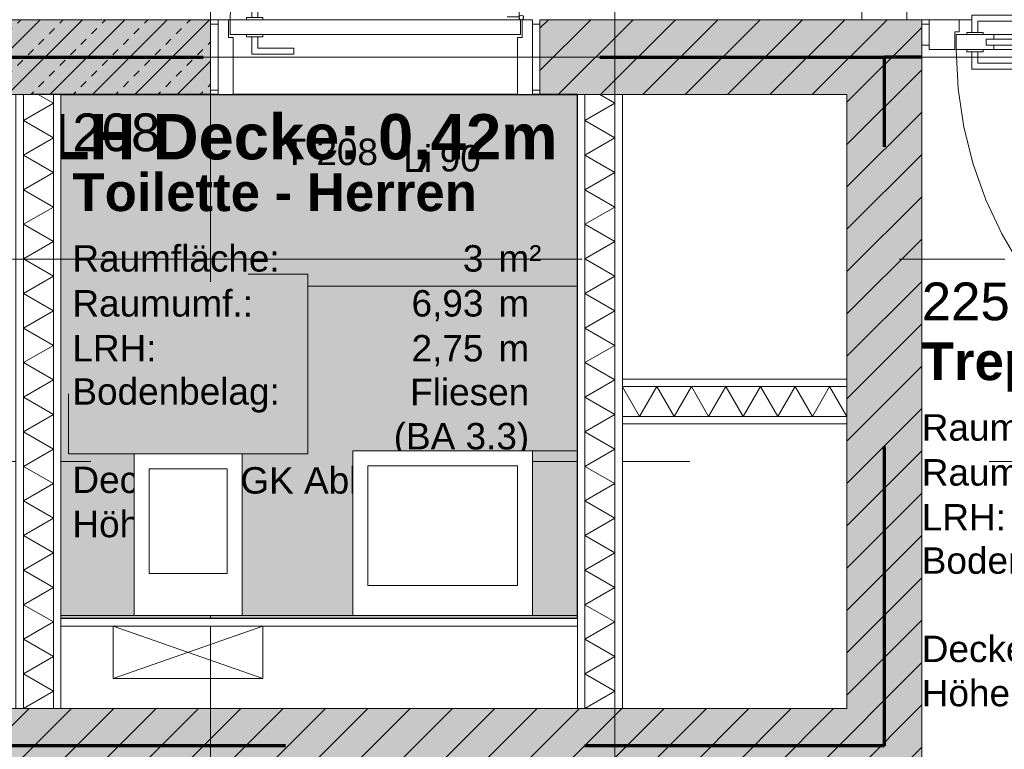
# Model space of a CAD drawing. Header units: metres. Extents: x -45 to 152, y -127 to 99.
# Tile 139 of 256: x -20.89 to -17.6, y -18.51 to -16.07. Entities that reach past the tile are written whole.
import ezdxf
from ezdxf.enums import TextEntityAlignment as Align

# ---------------------------------------------------------------- set-up
doc = ezdxf.new("R2010")
doc.units = ezdxf.units.M
for name, pattern in [('Achsen 01', [5.291531, 3.175, -1.058062, 0.352704, -0.705764]), ('gestrichelt - 01', [2, 1, -1]), ('ISO-07 Punktiert', [0.889, 0.127, -0.762]), ('Raster 01', [2, 1, -1]), ('VW-01 Strichlinie kurz', [2, 1, -1])]:
    doc.linetypes.add(name, pattern=pattern)
for name, color, linetype, lineweight, true_color in [('013_Beton und Stahlbetonarbeiten-000 Sichtbeton-341 tragende In', 5, 'Continuous', 5, 0x0000ff), ('039_Trockenbauarbeiten-340 Dämmung', 7, 'Continuous', 9, 0xc0c0c0), ('039_Trockenbauarbeiten-350 Deckenspiegel', 7, 'Continuous', 35, 0x008011), ('045_Sanitärausstattung-allg.', 9, 'Continuous', 9, 0x808080), ('AV1-Achsen', 1, 'Achsen 01', 18, 0xff0000), ('AV1-Raster', 7, 'Raster 01', 9, 0xa6a6a6), ('AV1-Stempel-Türnummern', 7, 'Continuous', 100, 0x02abea)]:
    doc.layers.add(name, color=color, linetype=linetype, lineweight=lineweight, true_color=true_color)
for name, color, linetype, lineweight in [('013_Beton und Stahlbetonarbeiten-000 Unterzüge', 7, 'ISO-07 Punktiert', 13), ('013_Beton und Stahlbetonarbeiten-340 Innenwände', 7, 'Continuous', 18), ('024_Fliesen_Plattenarbeiten-340 Fliesen', 7, 'Continuous', 9), ('027_Tischlerarbeiten-340 Innentüren', 7, 'Continuous', 9), ('031_Metallbauarbeiten-340 Innentüren _ Elemente', 7, 'Continuous', 9), ('039_Trockenbauarbeiten-340 Gipskarton', 7, 'Continuous', 9), ('039_Trockenbauarbeiten-alllg.', 7, 'Continuous', 9), ('_1.35m (3D)', 7, 'Continuous', 9), ('_GRU (2D)', 7, 'Continuous', 9), ('_OG 2 (2D)', 7, 'Continuous', 9), ('_OG 2 - DS (2D)', 7, 'Continuous', 9), ('AV1-Brandschutzkonzept-Brandschutzkonzept', 7, 'Continuous', 5), ('AV1-Schnitt Achsen', 7, 'Achsen 01', 18), ('AV1-Stempel-Raumstempel', 7, 'Continuous', 9), ('Keine', 7, 'Continuous', 9)]:
    doc.layers.add(name, color=color, linetype=linetype, lineweight=lineweight)
doc.styles.add('Arial', font='arial.ttf')
doc.styles.add('Arial (bold)', font='arialbd.ttf')
pattern_1 = [(45, (0, 0), (0.07071068, -0.07071068), [0.025, -0.025])]
pattern_2 = [(-135, (0.03106, -0.03313), (0.07071068, -0.07071068), [])]

# ---------------------------------------------------------------- blocks, each defined once
blk = doc.blocks.new('Group-2')
at = {"layer": 'AV1-Raster'}
for p, q in [((-20.25, -22.95), (-20.25, 1.35)), ((-18.9, -22.95), (-18.9, 1.35)), ((1.35, -16.2), (-40.5, -16.2)), ((1.35, -17.55), (-40.5, -17.55))]:
    blk.add_line(p, q, dxfattribs=at)
blk = doc.blocks.new('1.35m (3D)')
at = {"layer": 'AV1-Raster', "color": 7}
blk.add_blockref('Group-2', (0, 0), dxfattribs=at)
blk = doc.blocks.new('OG 2 - DS (2D)')
at = {"layer": '039_Trockenbauarbeiten-350 Deckenspiegel', "linetype": 'Continuous', "lineweight": 0, "transparency": 33554483}
blk.add_hatch(color=106, dxfattribs=at).paths.add_polyline_path([(-20.85, -16.325), (-19.025, -16.325), (-19.025, -18.075), (-20.85, -18.075)])
at = {"layer": '039_Trockenbauarbeiten-350 Deckenspiegel', "flags": 128}
blk.add_lwpolyline([(-20.85, -16.325), (-19.025, -16.325), (-19.025, -18.075), (-20.85, -18.075)], close=True, dxfattribs=at)
at = {"layer": '039_Trockenbauarbeiten-350 Deckenspiegel', "insert": (-19.9375, -16.4829), "char_height": 0.151309, "attachment_point": 5, "line_spacing_factor": 0.969122, "style": 'Arial (bold)'}
blk.add_mtext('LH Decke: 0,42m', dxfattribs=at)
blk = doc.blocks.new('Group-128')
at = {"color": 255, "linetype": 'Continuous', "lineweight": 5}
blk.add_wipeout([(-18.375, 20.875), (-16.325, 20.875), (-16.325, 20.975), (-18.375, 20.975)], dxfattribs=at).dxf.layer = '039_Trockenbauarbeiten-340 Dämmung'
blk = doc.blocks.new('Group-129')
at = {"layer": '039_Trockenbauarbeiten-340 Dämmung', "transparency": 33554687, "flags": 128}
blk.add_lwpolyline([(-18.375, 20.975), (-18.3173, 20.875), (-18.2595, 20.975), (-18.2018, 20.875), (-18.1441, 20.975), (-18.0863, 20.875), (-18.0286, 20.975), (-17.9709, 20.875), (-17.9131, 20.975), (-17.8554, 20.875), (-17.7976, 20.975), (-17.7399, 20.875), (-17.6822, 20.975), (-17.6244, 20.875), (-17.5667, 20.975), (-17.509, 20.875), (-17.4512, 20.975), (-17.3935, 20.875), (-17.3358, 20.975), (-17.278, 20.875), (-17.2203, 20.975), (-17.1626, 20.875), (-17.1048, 20.975), (-17.0471, 20.875), (-16.9894, 20.975), (-16.9316, 20.875), (-16.8739, 20.975), (-16.8162, 20.875), (-16.7584, 20.975), (-16.7007, 20.875), (-16.6429, 20.975), (-16.5852, 20.875), (-16.5275, 20.975), (-16.4697, 20.875), (-16.412, 20.975), (-16.3543, 20.875), (-16.325, 20.9257)], dxfattribs=at)
blk = doc.blocks.new('Group-130')
at = {"layer": '039_Trockenbauarbeiten-340 Dämmung'}
blk.add_blockref('Group-128', (0, 0), dxfattribs=at)
at = {"layer": '039_Trockenbauarbeiten-340 Dämmung', "transparency": 33554687}
blk.add_blockref('Group-129', (0, 0), dxfattribs=at)
blk = doc.blocks.new('Parametric Object-10')
at = {"layer": '039_Trockenbauarbeiten-340 Dämmung', "color": 7, "transparency": 33554687}
blk.add_blockref('Group-130', (0, 0), dxfattribs=at)
at = {"layer": '039_Trockenbauarbeiten-340 Dämmung', "color": 0, "flags": 1}
for tag in ['IFC_UUID', 'instanceID', 'prm0_name', 'prm0_type', 'prm0_value', 'prm1_name', 'prm1_type', 'prm1_value', 'prm2_name', 'prm2_type', 'prm2_value', 'prm3_name', 'prm3_type', 'prm3_value', 'prm4_name', 'prm4_type', 'prm4_value', 'prm5_name', 'prm5_type', 'prm5_value', 'prm6_name', 'prm6_type', 'prm6_value']:
    blk.add_attdef(tag, (-20.875, -18.375), '', height=0.00018, dxfattribs=at)
blk = doc.blocks.new('Group-131')
at = {"color": 255, "linetype": 'Continuous', "lineweight": 5}
blk.add_wipeout([(-18.375, 18.9), (-16.325, 18.9), (-16.325, 19), (-18.375, 19)], dxfattribs=at).dxf.layer = '039_Trockenbauarbeiten-340 Dämmung'
blk = doc.blocks.new('Group-132')
at = {"layer": '039_Trockenbauarbeiten-340 Dämmung', "transparency": 33554687, "flags": 128}
blk.add_lwpolyline([(-18.375, 19), (-18.3173, 18.9), (-18.2595, 19), (-18.2018, 18.9), (-18.1441, 19), (-18.0863, 18.9), (-18.0286, 19), (-17.9709, 18.9), (-17.9131, 19), (-17.8554, 18.9), (-17.7976, 19), (-17.7399, 18.9), (-17.6822, 19), (-17.6244, 18.9), (-17.5667, 19), (-17.509, 18.9), (-17.4512, 19), (-17.3935, 18.9), (-17.3358, 19), (-17.278, 18.9), (-17.2203, 19), (-17.1626, 18.9), (-17.1048, 19), (-17.0471, 18.9), (-16.9894, 19), (-16.9316, 18.9), (-16.8739, 19), (-16.8162, 18.9), (-16.7584, 19), (-16.7007, 18.9), (-16.6429, 19), (-16.5852, 18.9), (-16.5275, 19), (-16.4697, 18.9), (-16.412, 19), (-16.3543, 18.9), (-16.325, 18.9507)], dxfattribs=at)
blk = doc.blocks.new('Group-133')
at = {"layer": '039_Trockenbauarbeiten-340 Dämmung'}
blk.add_blockref('Group-131', (0, 0), dxfattribs=at)
at = {"layer": '039_Trockenbauarbeiten-340 Dämmung', "transparency": 33554687}
blk.add_blockref('Group-132', (0, 0), dxfattribs=at)
blk = doc.blocks.new('Parametric Object-11')
at = {"layer": '039_Trockenbauarbeiten-340 Dämmung', "color": 7, "transparency": 33554687}
blk.add_blockref('Group-133', (0, 0), dxfattribs=at)
at = {"layer": '039_Trockenbauarbeiten-340 Dämmung', "color": 0, "flags": 1}
for tag in ['IFC_UUID', 'instanceID', 'prm0_name', 'prm0_type', 'prm0_value', 'prm1_name', 'prm1_type', 'prm1_value', 'prm2_name', 'prm2_type', 'prm2_value', 'prm3_name', 'prm3_type', 'prm3_value', 'prm4_name', 'prm4_type', 'prm4_value', 'prm5_name', 'prm5_type', 'prm5_value', 'prm6_name', 'prm6_type', 'prm6_value']:
    blk.add_attdef(tag, (-19, -18.375), '', height=0.00018, dxfattribs=at)
blk = doc.blocks.new('Group-134')
at = {"color": 255, "linetype": 'Continuous', "lineweight": 5}
blk.add_wipeout([(-17.3, 18.125), (-17.3, 18.875), (-17.4, 18.875), (-17.4, 18.125)], dxfattribs=at).dxf.layer = '039_Trockenbauarbeiten-340 Dämmung'
blk = doc.blocks.new('Group-135')
at = {"layer": '039_Trockenbauarbeiten-340 Dämmung', "transparency": 33554687, "flags": 128}
blk.add_lwpolyline([(-17.4, 18.125), (-17.3, 18.1827), (-17.4, 18.2405), (-17.3, 18.2982), (-17.4, 18.3559), (-17.3, 18.4137), (-17.4, 18.4714), (-17.3, 18.5291), (-17.4, 18.5869), (-17.3, 18.6446), (-17.4, 18.7024), (-17.3, 18.7601), (-17.4, 18.8178), (-17.301, 18.875)], dxfattribs=at)
blk = doc.blocks.new('Group-136')
at = {"layer": '039_Trockenbauarbeiten-340 Dämmung'}
blk.add_blockref('Group-134', (0, 0), dxfattribs=at)
at = {"layer": '039_Trockenbauarbeiten-340 Dämmung', "transparency": 33554687}
blk.add_blockref('Group-135', (0, 0), dxfattribs=at)
blk = doc.blocks.new('Parametric Object-12')
at = {"layer": '039_Trockenbauarbeiten-340 Dämmung', "color": 7, "transparency": 33554687}
blk.add_blockref('Group-136', (0, 0), dxfattribs=at)
at = {"layer": '039_Trockenbauarbeiten-340 Dämmung', "color": 0, "flags": 1}
for tag in ['IFC_UUID', 'instanceID', 'prm0_name', 'prm0_type', 'prm0_value', 'prm1_name', 'prm1_type', 'prm1_value', 'prm2_name', 'prm2_type', 'prm2_value', 'prm3_name', 'prm3_type', 'prm3_value', 'prm4_name', 'prm4_type', 'prm4_value', 'prm5_name', 'prm5_type', 'prm5_value', 'prm6_name', 'prm6_type', 'prm6_value']:
    blk.add_attdef(tag, (-18.875, -17.4), '', height=0.00018, dxfattribs=at)
blk = doc.blocks.new('COE - Innentür 1.55 - 01')
at = {"layer": '031_Metallbauarbeiten-340 Innentüren _ Elemente', "color": 253, "linetype": 'gestrichelt - 01', "lineweight": 9, "flags": 128}
for points in [[(0.0125, 1.4425), (-0.0075, 1.4425), (-0.0075, 1.48), (-0.1275, 1.48), (-0.1275, 1.5), (0.0125, 1.5)], [(0.065, 1.435), (0.065, 1.385), (-1.255, 1.385), (-1.255, 1.435)], [(-0.025, 1.435), (-0.025, 1.4425), (0.03, 1.4425), (0.03, 1.435)], [(-0.025, 1.3775), (-0.025, 1.385), (0.03, 1.385), (0.03, 1.3775)], [(0.0125, 1.3775), (-0.0075, 1.3775), (-0.0075, 1.34), (-0.1275, 1.34), (-0.1275, 1.32), (0.0125, 1.32)]]:
    blk.add_lwpolyline(points, close=True, dxfattribs=at)
at = {"layer": '031_Metallbauarbeiten-340 Innentüren _ Elemente', "color": 253, "linetype": 'gestrichelt - 01', "lineweight": 9}
blk.add_arc((-1.255, 1.435), 1.32, 270, 357.8307, dxfattribs=at)
at = {"color": 255}
blk.add_wipeout([(-1.34, 1.55), (-1.27, 1.55), (-1.27, 1.525), (-1.34, 1.525)], dxfattribs=at).dxf.layer = '031_Metallbauarbeiten-340 Innentüren _ Elemente'
at = {"layer": '031_Metallbauarbeiten-340 Innentüren _ Elemente', "flags": 128}
blk.add_lwpolyline([(-1.34, 1.55), (-1.27, 1.55), (-1.27, 1.525), (-1.34, 1.525)], close=True, dxfattribs=at)
at = {"color": 255}
blk.add_wipeout([(-1.305, 1.335), (-1.255, 1.335), (-1.255, 0.215), (-1.305, 0.215)], dxfattribs=at).dxf.layer = '031_Metallbauarbeiten-340 Innentüren _ Elemente'
at = {"layer": '031_Metallbauarbeiten-340 Innentüren _ Elemente', "color": 253, "flags": 128}
blk.add_lwpolyline([(-1.305, 1.335), (-1.255, 1.335), (-1.255, 0.215), (-1.305, 0.215)], close=True, dxfattribs=at)
at = {"color": 255}
blk.add_wipeout([(-1.315, 1.44), (-1.255, 1.44), (-1.255, 1.525), (-1.355, 1.525), (-1.355, 1.425), (-1.315, 1.425)], dxfattribs=at).dxf.layer = '031_Metallbauarbeiten-340 Innentüren _ Elemente'
at = {"layer": '031_Metallbauarbeiten-340 Innentüren _ Elemente', "flags": 128}
blk.add_lwpolyline([(-1.315, 1.44), (-1.255, 1.44), (-1.255, 1.525), (-1.355, 1.525), (-1.355, 1.425), (-1.315, 1.425)], close=True, dxfattribs=at)
at = {"color": 255}
for points in [[(-1.3125, 0.1675), (-1.3125, 0.1875), (-1.35, 0.1875), (-1.35, 0.3075), (-1.37, 0.3075), (-1.37, 0.1675)], [(-1.2475, 0.1675), (-1.2475, 0.1875), (-1.21, 0.1875), (-1.21, 0.3075), (-1.19, 0.3075), (-1.19, 0.1675)]]:
    blk.add_wipeout(points, dxfattribs=at).dxf.layer = '031_Metallbauarbeiten-340 Innentüren _ Elemente'
at = {"layer": '031_Metallbauarbeiten-340 Innentüren _ Elemente', "flags": 128}
for points in [[(-1.3125, 0.1675), (-1.3125, 0.1875), (-1.35, 0.1875), (-1.35, 0.3075), (-1.37, 0.3075), (-1.37, 0.1675)], [(-1.2475, 0.1675), (-1.2475, 0.1875), (-1.21, 0.1875), (-1.21, 0.3075), (-1.19, 0.3075), (-1.19, 0.1675)]]:
    blk.add_lwpolyline(points, close=True, dxfattribs=at)
at = {"color": 255}
for points in [[(-1.3125, 0.205), (-1.305, 0.205), (-1.305, 0.15), (-1.3125, 0.15)], [(-1.255, 0.205), (-1.2475, 0.205), (-1.2475, 0.15), (-1.255, 0.15)]]:
    blk.add_wipeout(points, dxfattribs=at).dxf.layer = '031_Metallbauarbeiten-340 Innentüren _ Elemente'
at = {"layer": '031_Metallbauarbeiten-340 Innentüren _ Elemente', "flags": 128}
for points in [[(-1.3125, 0.205), (-1.305, 0.205), (-1.305, 0.15), (-1.3125, 0.15)], [(-1.255, 0.205), (-1.2475, 0.205), (-1.2475, 0.15), (-1.255, 0.15)]]:
    blk.add_lwpolyline(points, close=True, dxfattribs=at)
at = {"color": 255}
blk.add_wipeout([(-1.255, 0.115), (-1.305, 0.115), (-1.305, 0.24), (-1.29, 0.24), (-1.29, 0.215), (-1.27, 0.215), (-1.27, 0.24), (-1.255, 0.24)], dxfattribs=at).dxf.layer = '031_Metallbauarbeiten-340 Innentüren _ Elemente'
at = {"layer": '031_Metallbauarbeiten-340 Innentüren _ Elemente', "flags": 128}
blk.add_lwpolyline([(-1.255, 0.115), (-1.305, 0.115), (-1.305, 0.24), (-1.29, 0.24), (-1.29, 0.215), (-1.27, 0.215), (-1.27, 0.24), (-1.255, 0.24)], close=True, dxfattribs=at)
at = {"color": 255}
for points in [[(-1.29, 1.335), (-1.27, 1.335), (-1.27, 0.215), (-1.29, 0.215)], [(-1.315, 0.11), (-1.255, 0.11), (-1.255, 0.025), (-1.355, 0.025), (-1.355, 0.125), (-1.315, 0.125)]]:
    blk.add_wipeout(points, dxfattribs=at).dxf.layer = '031_Metallbauarbeiten-340 Innentüren _ Elemente'
at = {"layer": '031_Metallbauarbeiten-340 Innentüren _ Elemente', "flags": 128}
for points in [[(-1.29, 1.335), (-1.27, 1.335), (-1.27, 0.215), (-1.29, 0.215)], [(-1.315, 0.11), (-1.255, 0.11), (-1.255, 0.025), (-1.355, 0.025), (-1.355, 0.125), (-1.315, 0.125)]]:
    blk.add_lwpolyline(points, close=True, dxfattribs=at)
at = {"color": 255}
for points in [[(-1.255, 1.435), (-1.305, 1.435), (-1.305, 1.31), (-1.29, 1.31), (-1.29, 1.335), (-1.27, 1.335), (-1.27, 1.31), (-1.255, 1.31)], [(-1.34, 0.025), (-1.27, 0.025), (-1.27, 0), (-1.34, 0)]]:
    blk.add_wipeout(points, dxfattribs=at).dxf.layer = '031_Metallbauarbeiten-340 Innentüren _ Elemente'
at = {"layer": '031_Metallbauarbeiten-340 Innentüren _ Elemente', "flags": 128}
for points in [[(-1.255, 1.435), (-1.305, 1.435), (-1.305, 1.31), (-1.29, 1.31), (-1.29, 1.335), (-1.27, 1.335), (-1.27, 1.31), (-1.255, 1.31)], [(-1.34, 0.025), (-1.27, 0.025), (-1.27, 0), (-1.34, 0)]]:
    blk.add_lwpolyline(points, close=True, dxfattribs=at)
blk = doc.blocks.new('Türnummer 2 - Innentür')
at = {"layer": '031_Metallbauarbeiten-340 Innentüren _ Elemente', "char_height": 0.08826, "attachment_point": 8, "line_spacing_factor": 0.965511, "style": 'Arial'}
for s, insert in [('Li', (0, -0.0671)), ('90', (0.1423, -0.0671))]:
    blk.add_mtext(s, dxfattribs=dict(at, insert=insert))
at = {"layer": '031_Metallbauarbeiten-340 Innentüren _ Elemente', "style": 'Arial'}
blk.add_attdef('Türnummer', text='', height=0.0883, dxfattribs=at).set_placement((-0.2903, -0.071), align=Align.BOTTOM_CENTER)
at = {"layer": '031_Metallbauarbeiten-340 Innentüren _ Elemente', "color": 7, "transparency": 33554687, "style": 'Arial'}
blk.add_attdef('Schallschutzklasse', text='', height=0.0883, dxfattribs=at).set_placement((-0.1763, -0.2296), align=Align.BOTTOM_CENTER)
at = {"layer": 'Keine', "color": 0, "flags": 1}
for tag, p in [('Lichte_Breite', (-0.4481, -0.3885)), ('Panikfunktion', (-0.4481, -0.5473)), ('AT-Nr.', (-0.4481, -0.7062))]:
    blk.add_attdef(tag, p, '', height=0.0883, dxfattribs=at)
blk = doc.blocks.new('Raumstempel - Symbol - 1 (2D)')
at = {"layer": 'AV1-Stempel-Raumstempel', "attachment_point": 1, "line_spacing_factor": 0.967919, "style": 'Arial'}
for s, insert, char_height in [('m²', (1.6225, -0.6736), 0.08826), ('Raumfläche:', (0.2, -0.6736), 0.088263), ('Raumumf.:', (0.2, -0.8236), 0.08826), ('m', (1.6225, -0.8236), 0.0883), ('LRH:', (0.2, -0.9736), 0.08826), ('m', (1.6225, -0.9736), 0.0883), ('Bodenbelag:', (0.2, -1.118), 0.088263), ('Decke:', (0.2, -1.4131), 0.08826), ('Höhe DA:', (0.2, -1.5607), 0.08826), ('m', (1.6225, -1.5625), 0.0883)]:
    blk.add_mtext(s, dxfattribs=dict(at, insert=insert, char_height=char_height))
at = {"layer": 'AV1-Stempel-Raumstempel'}
for tag, style, p in [('Raumnummer', 'Arial', (0.2, -0.2337)), ('Raumname', 'Arial (bold)', (0.2, -0.4337))]:
    blk.add_attdef(tag, text='', height=0.1261, dxfattribs=dict(at, style=style)).set_placement(p, align=Align.TOP_LEFT)
at = {"layer": 'AV1-Stempel-Raumstempel', "style": 'Arial'}
for tag, p in [('Raumfläche', (1.5725, -0.6736)), ('Raumumfang', (1.5725, -0.8236)), ('LRH', (1.5725, -0.9736)), ('Bodenbelag', (1.7253, -1.1199)), ('Bodendetail', (1.7253, -1.2674)), ('Decke', (1.7278, -1.415)), ('Höhe_DA', (1.5725, -1.5625))]:
    blk.add_attdef(tag, text='', height=0.0883, dxfattribs=at).set_placement(p, align=Align.TOP_RIGHT)
blk = doc.blocks.new('Group-286')
at = {"color": 255}
blk.add_wipeout([(-0.0001, -0.1499), (0.1499, -0.1499), (0.1499, 0.0001), (-0.0001, 0.0001)], dxfattribs=at).dxf.layer = 'AV1-Brandschutzkonzept-Brandschutzkonzept'
at = {"layer": 'AV1-Brandschutzkonzept-Brandschutzkonzept', "color": 1, "true_color": 0xff0000, "flags": 128}
blk.add_lwpolyline([(-0.0001, -0.1499), (0.1499, -0.1499), (0.1499, 0.0001), (-0.0001, 0.0001)], close=True, dxfattribs=at)
at = {"color": 255}
blk.add_wipeout([(0.028, -0.1218), (0.1218, -0.1218), (0.1218, -0.028), (0.028, -0.028)], dxfattribs=at).dxf.layer = 'AV1-Brandschutzkonzept-Brandschutzkonzept'
at = {"layer": 'AV1-Brandschutzkonzept-Brandschutzkonzept', "color": 1, "true_color": 0xff0000, "flags": 128}
blk.add_lwpolyline([(0.028, -0.1218), (0.1218, -0.1218), (0.1218, -0.028), (0.028, -0.028)], close=True, dxfattribs=at)
at = {"layer": 'AV1-Brandschutzkonzept-Brandschutzkonzept', "color": 1, "lineweight": 5, "true_color": 0xff0000, "flags": 128}
blk.add_lwpolyline([(0.0644, -0.0749), (0.0644, -0.0749, 0.414214), (0.0749, -0.0854), (0.0749, -0.0854, 0.414214), (0.0854, -0.0749), (0.0854, -0.0749), (0.0854, -0.0749, 0.414214), (0.0749, -0.0644), (0.0749, -0.0644, 0.414214), (0.0644, -0.0749)], format="xyb", close=True, dxfattribs=at)
blk = doc.blocks.new('Handfeuermelder')
at = {"layer": 'AV1-Brandschutzkonzept-Brandschutzkonzept', "color": 7, "transparency": 33554687}
blk.add_blockref('Group-286', (0, 0), dxfattribs=at)
blk = doc.blocks.new('Group-311')
at = {"layer": '045_Sanitärausstattung-allg.'}
for p, q in [((-20.075, -18.1), (-20.575, -18.275)), ((-20.575, -18.1), (-20.075, -18.275))]:
    blk.add_line(p, q, dxfattribs=at)
at = {"layer": '045_Sanitärausstattung-allg.', "flags": 128}
blk.add_lwpolyline([(-20.075, -18.275), (-20.575, -18.275), (-20.575, -18.1), (-20.075, -18.1)], close=True, dxfattribs=at)
blk = doc.blocks.new('COE - Innentür 1.10 _ 0.25')
at = {"layer": '027_Tischlerarbeiten-340 Innentüren', "color": 253, "linetype": 'gestrichelt - 01', "lineweight": 9, "transparency": 33554687, "flags": 128}
for points in [[(1.0325, 1.0375), (1.0125, 1.0375), (1.0125, 1.075), (0.8925, 1.075), (0.8925, 1.095), (1.0325, 1.095)], [(0.135, 1.03), (1.105, 1.03), (1.105, 0.98), (0.135, 0.98)], [(0.995, 1.03), (0.995, 1.0375), (1.05, 1.0375), (1.05, 1.03)], [(1.0325, 0.9725), (1.0125, 0.9725), (1.0125, 0.935), (0.8925, 0.935), (0.8925, 0.915), (1.0325, 0.915)], [(0.995, 0.9725), (0.995, 0.98), (1.05, 0.98), (1.05, 0.9725)]]:
    blk.add_lwpolyline(points, close=True, dxfattribs=at)
at = {"layer": '027_Tischlerarbeiten-340 Innentüren', "color": 253, "linetype": 'gestrichelt - 01', "lineweight": 9, "transparency": 33554687}
blk.add_arc((0.1325, 1.0375), 0.9725, 269.5581, 356.6163, dxfattribs=at)
at = {"color": 255}
for points in [[(-0.11, 1.1), (0.11, 1.1), (0.11, 1.075), (-0.11, 1.075)], [(-0.11, 0.025), (0.11, 0.025), (0.11, 0), (-0.11, 0)]]:
    blk.add_wipeout(points, dxfattribs=at).dxf.layer = '027_Tischlerarbeiten-340 Innentüren'
at = {"layer": '027_Tischlerarbeiten-340 Innentüren', "flags": 128}
for points in [[(-0.11, 1.1), (0.11, 1.1), (0.11, 1.075), (-0.11, 1.075)], [(-0.11, 0.025), (0.11, 0.025), (0.11, 0), (-0.11, 0)]]:
    blk.add_lwpolyline(points, close=True, dxfattribs=at)
at = {"color": 255}
blk.add_wipeout([(0.125, 0.06), (0.065, 0.06), (0.065, 0.075), (-0.125, 0.075), (-0.125, 0.025), (0.125, 0.025)], dxfattribs=at).dxf.layer = '027_Tischlerarbeiten-340 Innentüren'
at = {"layer": '027_Tischlerarbeiten-340 Innentüren', "flags": 128}
blk.add_lwpolyline([(0.125, 0.06), (0.065, 0.06), (0.065, 0.075), (-0.125, 0.075), (-0.125, 0.025), (0.125, 0.025)], close=True, dxfattribs=at)
at = {"color": 255}
blk.add_wipeout([(0.125, 1.035), (0.125, 0.065), (0.075, 0.065), (0.075, 1.035)], dxfattribs=at).dxf.layer = '027_Tischlerarbeiten-340 Innentüren'
at = {"layer": '027_Tischlerarbeiten-340 Innentüren', "flags": 128}
blk.add_lwpolyline([(0.125, 1.035), (0.125, 0.065), (0.075, 0.065), (0.075, 1.035)], close=True, dxfattribs=at)
at = {"color": 255}
for points in [[(0.125, 1.04), (0.065, 1.04), (0.065, 1.025), (-0.125, 1.025), (-0.125, 1.075), (0.125, 1.075)], [(0.0675, 0.1375), (0.0675, 0.1575), (0.03, 0.1575), (0.03, 0.2775), (0.01, 0.2775), (0.01, 0.1375)], [(0.1325, 0.1375), (0.1325, 0.1575), (0.17, 0.1575), (0.17, 0.2775), (0.19, 0.2775), (0.19, 0.1375)]]:
    blk.add_wipeout(points, dxfattribs=at).dxf.layer = '027_Tischlerarbeiten-340 Innentüren'
at = {"layer": '027_Tischlerarbeiten-340 Innentüren', "flags": 128}
for points in [[(0.125, 1.04), (0.065, 1.04), (0.065, 1.025), (-0.125, 1.025), (-0.125, 1.075), (0.125, 1.075)], [(0.0675, 0.1375), (0.0675, 0.1575), (0.03, 0.1575), (0.03, 0.2775), (0.01, 0.2775), (0.01, 0.1375)], [(0.1325, 0.1375), (0.1325, 0.1575), (0.17, 0.1575), (0.17, 0.2775), (0.19, 0.2775), (0.19, 0.1375)]]:
    blk.add_lwpolyline(points, close=True, dxfattribs=at)
at = {"color": 255}
for points in [[(0.14, 1.0375), (0.1378, 1.0322), (0.1325, 1.03), (0.1272, 1.0322), (0.125, 1.0375), (0.1272, 1.0428), (0.1325, 1.045), (0.1378, 1.0428)], [(0.0675, 0.175), (0.075, 0.175), (0.075, 0.12), (0.0675, 0.12)], [(0.125, 0.175), (0.1325, 0.175), (0.1325, 0.12), (0.125, 0.12)]]:
    blk.add_wipeout(points, dxfattribs=at).dxf.layer = '027_Tischlerarbeiten-340 Innentüren'
at = {"layer": '027_Tischlerarbeiten-340 Innentüren', "flags": 128}
for points in [[(0.0675, 0.175), (0.075, 0.175), (0.075, 0.12), (0.0675, 0.12)], [(0.125, 0.175), (0.1325, 0.175), (0.1325, 0.12), (0.125, 0.12)]]:
    blk.add_lwpolyline(points, close=True, dxfattribs=at)
at = {"layer": '027_Tischlerarbeiten-340 Innentüren'}
blk.add_circle((0.1325, 1.0375), 0.0075, dxfattribs=at)
blk = doc.blocks.new('Group-695')
at = {"layer": '045_Sanitärausstattung-allg.', "linetype": 'Raster 01', "flags": 128}
blk.add_lwpolyline([(-19.025, -16.965), (-19.025, -17.515), (-19.925, -17.515), (-19.925, -16.965)], close=True, dxfattribs=at)
at = {"color": 255, "transparency": 33554559}
blk.add_wipeout([(-19.175, -17.515), (-19.175, -18.065), (-19.775, -18.065), (-19.775, -17.515)], dxfattribs=at).dxf.layer = '045_Sanitärausstattung-allg.'
at = {"layer": '045_Sanitärausstattung-allg.', "flags": 128}
for points in [[(-19.175, -17.515), (-19.175, -18.065), (-19.775, -18.065), (-19.775, -17.515)], [(-19.225, -17.565), (-19.225, -17.965), (-19.725, -17.965), (-19.725, -17.565)]]:
    blk.add_lwpolyline(points, close=True, dxfattribs=at)
blk = doc.blocks.new('Group-696')
at = {"layer": '045_Sanitärausstattung-allg.', "color": 7}
blk.add_blockref('Group-695', (0, 0), dxfattribs=at)
blk = doc.blocks.new('Group-697')
at = {"layer": '045_Sanitärausstattung-allg.', "linetype": 'Raster 01', "flags": 128}
blk.add_lwpolyline([(-19.925, -17.525), (-20.725, -17.525), (-20.725, -16.925), (-19.925, -16.925)], close=True, dxfattribs=at)
at = {"color": 255, "transparency": 33554559}
blk.add_wipeout([(-20.145, -18.065), (-20.505, -18.065), (-20.505, -17.525), (-20.145, -17.525)], dxfattribs=at).dxf.layer = '045_Sanitärausstattung-allg.'
at = {"layer": '045_Sanitärausstattung-allg.', "flags": 128}
for points in [[(-20.145, -18.065), (-20.505, -18.065), (-20.505, -17.525), (-20.145, -17.525)], [(-20.195, -17.925), (-20.455, -17.925), (-20.455, -17.575), (-20.195, -17.575)]]:
    blk.add_lwpolyline(points, close=True, dxfattribs=at)
blk = doc.blocks.new('Group-698')
at = {"layer": '045_Sanitärausstattung-allg.', "color": 7}
blk.add_blockref('Group-697', (0, 0), dxfattribs=at)
blk = doc.blocks.new('OG 2 (2D)')
at = {"layer": '013_Beton und Stahlbetonarbeiten-000 Sichtbeton-341 tragende In', "color": 30}
blk.add_solid([(-21.05, -16.125), (-20.25, -16.125), (-21.05, -16.075), (-20.25, -16.075)], dxfattribs=at)
at = {"layer": '013_Beton und Stahlbetonarbeiten-000 Unterzüge', "linetype": 'VW-01 Strichlinie kurz', "flags": 128}
for points in [[(-20.25, -16.325), (-20.25, -16.075), (-19.15, -16.075), (-19.15, -16.325)], [(-17.875, -16.325), (-17.875, -16.075), (-16.325, -16.075), (-16.325, -16.325)]]:
    blk.add_lwpolyline(points, close=True, dxfattribs=at)
at = {"layer": 'AV1-Brandschutzkonzept-Brandschutzkonzept', "color": 40, "linetype": 'gestrichelt - 01', "lineweight": 70, "true_color": 0xffc000, "transparency": 33554687}
blk.add_line((-21.15, -16.2), (-20.275, -16.2), dxfattribs=at)
at = {"layer": 'AV1-Brandschutzkonzept-Brandschutzkonzept', "color": 220, "linetype": 'gestrichelt - 01', "lineweight": 70, "true_color": 0xff00bc, "transparency": 33554687}
blk.add_line((-18.9507, -16.2), (-18, -16.2), dxfattribs=at)
at = {"layer": 'AV1-Brandschutzkonzept-Brandschutzkonzept', "color": 14, "linetype": 'gestrichelt - 01', "lineweight": 70, "transparency": 33554687}
for q in [(-18, -16.2), (-22.95, -18.5)]:
    blk.add_line((-18, -18.5), q, dxfattribs=at)
at = {"layer": 'AV1-Stempel-Raumstempel'}
blk.add_blockref('Raumstempel - Symbol - 1 (2D)', (-20.9114, -16.1544), dxfattribs=at).add_auto_attribs({'Raumname': 'Toilette - Herren', 'Raumnummer': '208', 'Bodendetail': '(BA 3.3)', 'Raumfläche': '3', 'LRH': '2,75', 'Raumumfang': '6,93', 'Höhe_DA': '0,5', 'Decke': 'GK Abhangdecke', 'Bodenbelag': 'Fliesen'})
at = {"layer": 'AV1-Stempel-Türnummern', "color": 7}
ref = blk.add_blockref('Türnummer 2 - Innentür', (-19.5585, -16.516), dxfattribs=at)
ref.add_attrib('Türnummer', 'T 208', dxfattribs={"layer": '031_Metallbauarbeiten-340 Innentüren _ Elemente', "height": 0.08826, "style": 'Arial'}).set_placement((-19.8487, -16.587), align=Align.BOTTOM_CENTER)
at = {"color": 255}
for points in [[(-20.775, -16.325), (-20.775, -18.375), (-20.875, -18.375), (-20.875, -16.325)], [(-18.9, -18.375), (-18.9, -16.325), (-19, -16.325), (-19, -18.375)], [(-18.125, -17.3), (-18.875, -17.3), (-18.875, -17.4), (-18.125, -17.4)]]:
    blk.add_wipeout(points, dxfattribs=at).dxf.layer = '039_Trockenbauarbeiten-340 Dämmung'
at = {"layer": '039_Trockenbauarbeiten-340 Dämmung', "flags": 128}
for points in [[(-20.775, -16.325), (-20.775, -18.375), (-20.875, -18.375), (-20.875, -16.325)], [(-18.9, -18.375), (-18.9, -16.325), (-19, -16.325), (-19, -18.375)], [(-18.125, -17.3), (-18.875, -17.3), (-18.875, -17.4), (-18.125, -17.4)]]:
    blk.add_lwpolyline(points, close=True, dxfattribs=at)
at = {"layer": '031_Metallbauarbeiten-340 Innentüren _ Elemente', "color": 7, "rotation": 270}
blk.add_blockref('COE - Innentür 1.55 - 01', (-17.875, -17.43), dxfattribs=at)
at = {"layer": '039_Trockenbauarbeiten-alllg.', "color": 12, "linetype": 'ISO-07 Punktiert'}
blk.add_line((-17.875, -16.2), (-16.325, -16.2), dxfattribs=at)
at = {"layer": 'AV1-Brandschutzkonzept-Brandschutzkonzept', "color": 14, "linetype": 'gestrichelt - 01', "lineweight": 70, "transparency": 33554687}
blk.add_line((-17.875, -16.2), (-18, -16.2), dxfattribs=at)
at = {"layer": '039_Trockenbauarbeiten-340 Dämmung', "rotation": 90}
for name, p in [('Parametric Object-10', (0.1, 0)), ('Parametric Object-11', (0, 0)), ('Parametric Object-12', (0, 0))]:
    blk.add_blockref(name, p, dxfattribs=at)
at = {"layer": 'AV1-Stempel-Raumstempel'}
blk.add_blockref('Raumstempel - Symbol - 1 (2D)', (-18.075, -16.719), dxfattribs=at).add_auto_attribs({'Raumname': 'Treppenhaus 02', 'Raumnummer': '225', 'Bodendetail': '(BA 3.2)', 'Raumfläche': '22,09', 'LRH': '3,25', 'Raumumfang': '23,3', 'Höhe_DA': '0', 'Decke': 'Sichtbeton SB3', 'Bodenbelag': 'Betonwerkstein'})
at = {"color": 255}
for points in [[(-20.9, -16.325), (-20.9, -18.375), (-20.875, -18.375), (-20.875, -16.325)], [(-20.75, -18.375), (-20.75, -16.325), (-20.775, -16.325), (-20.775, -18.375)], [(-19.025, -16.325), (-19.025, -18.375), (-19, -18.375), (-19, -16.325)], [(-18.875, -18.375), (-18.875, -16.325), (-18.9, -16.325), (-18.9, -18.375)]]:
    blk.add_wipeout(points, dxfattribs=at).dxf.layer = '039_Trockenbauarbeiten-340 Gipskarton'
at = {"layer": '013_Beton und Stahlbetonarbeiten-340 Innenwände', "linetype": 'Continuous', "lineweight": 0, "true_color": 0xc0c0c0}
blk.add_hatch(color=9, dxfattribs=at).paths.add_polyline_path([(-21.05, -16.075), (-20.25, -16.075), (-20.25, -16.325), (-21.05, -16.325)])
at = {"layer": '013_Beton und Stahlbetonarbeiten-340 Innenwände', "linetype": 'Continuous', "lineweight": 13}
h = blk.add_hatch(dxfattribs=at)
h.set_pattern_fill('Stahlbeton-1', color=251, style=0, pattern_type=2)
h.set_pattern_definition(pattern_1)
h.paths.add_polyline_path([(-21.05, -16.075), (-20.25, -16.075), (-20.25, -16.325), (-21.05, -16.325)])
h = blk.add_hatch(dxfattribs=at)
h.set_pattern_fill('Stahlbeton', color=251, style=0, pattern_type=2)
h.set_pattern_definition(pattern_2)
h.paths.add_polyline_path([(-21.05, -16.075), (-20.25, -16.075), (-20.25, -16.325), (-21.05, -16.325)])
at = {"layer": '013_Beton und Stahlbetonarbeiten-340 Innenwände', "flags": 128}
blk.add_lwpolyline([(-21.05, -16.075), (-20.25, -16.075), (-20.25, -16.325), (-21.05, -16.325)], close=True, dxfattribs=at)
at = {"layer": '039_Trockenbauarbeiten-340 Gipskarton', "flags": 128}
for points in [[(-20.9, -16.325), (-20.9, -18.375), (-20.875, -18.375), (-20.875, -16.325)], [(-20.75, -18.375), (-20.75, -16.325), (-20.775, -16.325), (-20.775, -18.375)], [(-19.025, -16.325), (-19.025, -18.375), (-19, -18.375), (-19, -16.325)], [(-18.875, -18.375), (-18.875, -16.325), (-18.9, -16.325), (-18.9, -18.375)]]:
    blk.add_lwpolyline(points, close=True, dxfattribs=at)
at = {"color": 255}
for points in [[(-18.875, -17.275), (-18.875, -17.3), (-18.125, -17.3), (-18.125, -17.275)], [(-18.875, -17.4), (-18.875, -17.425), (-18.125, -17.425), (-18.125, -17.4)], [(-19.025, -18.1), (-19.025, -18.075), (-20.75, -18.075), (-20.75, -18.1)]]:
    blk.add_wipeout(points, dxfattribs=at).dxf.layer = '039_Trockenbauarbeiten-340 Gipskarton'
at = {"layer": '013_Beton und Stahlbetonarbeiten-000 Sichtbeton-341 tragende In', "linetype": 'Continuous', "lineweight": 0}
blk.add_hatch(color=30, dxfattribs=at).paths.add_polyline_path([(-17.925, -16.325), (-17.925, -18.575), (-22.875, -18.575), (-22.875, -21.525), (-22.825, -21.475), (-22.825, -18.625), (-17.875, -18.625), (-17.875, -16.325)])
at = {"layer": '013_Beton und Stahlbetonarbeiten-340 Innenwände', "linetype": 'Continuous', "lineweight": 0, "true_color": 0xc0c0c0}
blk.add_hatch(color=9, dxfattribs=at).paths.add_polyline_path([(-22.15, -16.075), (-23.075, -16.075), (-23.075, -21.475), (-22.825, -21.475), (-22.825, -18.625), (-17.875, -18.625), (-17.875, -16.075), (-19.15, -16.075), (-19.15, -16.325), (-18.125, -16.325), (-18.125, -18.375), (-22.825, -18.375), (-22.825, -16.325), (-22.15, -16.325)])
at = {"layer": '013_Beton und Stahlbetonarbeiten-340 Innenwände', "linetype": 'Continuous', "lineweight": 13}
h = blk.add_hatch(dxfattribs=at)
h.set_pattern_fill('Stahlbeton-1', color=251, style=0, pattern_type=2)
h.set_pattern_definition(pattern_1)
h.paths.add_polyline_path([(-22.15, -16.075), (-23.075, -16.075), (-23.075, -21.475), (-22.825, -21.475), (-22.825, -18.625), (-17.875, -18.625), (-17.875, -16.075), (-19.15, -16.075), (-19.15, -16.325), (-18.125, -16.325), (-18.125, -18.375), (-22.825, -18.375), (-22.825, -16.325), (-22.15, -16.325)])
h = blk.add_hatch(dxfattribs=at)
h.set_pattern_fill('Stahlbeton', color=251, style=0, pattern_type=2)
h.set_pattern_definition(pattern_2)
h.paths.add_polyline_path([(-22.15, -16.075), (-23.075, -16.075), (-23.075, -21.475), (-22.825, -21.475), (-22.825, -18.625), (-17.875, -18.625), (-17.875, -16.075), (-19.15, -16.075), (-19.15, -16.325), (-18.125, -16.325), (-18.125, -18.375), (-22.825, -18.375), (-22.825, -16.325), (-22.15, -16.325)])
at = {"layer": '024_Fliesen_Plattenarbeiten-340 Fliesen', "linetype": 'Continuous', "lineweight": 0}
blk.add_hatch(color=140, dxfattribs=at).paths.add_polyline_path([(-20.75, -18.065), (-19.025, -18.065), (-19.025, -18.075), (-20.75, -18.075)])
at = {"layer": '013_Beton und Stahlbetonarbeiten-340 Innenwände', "flags": 128}
blk.add_lwpolyline([(-22.15, -16.075), (-23.075, -16.075), (-23.075, -21.475), (-22.825, -21.475), (-22.825, -18.625), (-17.875, -18.625), (-17.875, -16.075), (-19.15, -16.075), (-19.15, -16.325), (-18.125, -16.325), (-18.125, -18.375), (-22.825, -18.375), (-22.825, -16.325), (-22.15, -16.325)], close=True, dxfattribs=at)
at = {"layer": '024_Fliesen_Plattenarbeiten-340 Fliesen', "flags": 128}
blk.add_lwpolyline([(-20.75, -18.065), (-19.025, -18.065), (-19.025, -18.075), (-20.75, -18.075)], close=True, dxfattribs=at)
at = {"layer": '039_Trockenbauarbeiten-340 Gipskarton', "flags": 128}
for points in [[(-18.875, -17.275), (-18.875, -17.3), (-18.125, -17.3), (-18.125, -17.275)], [(-18.875, -17.4), (-18.875, -17.425), (-18.125, -17.425), (-18.125, -17.4)], [(-19.025, -18.1), (-19.025, -18.075), (-20.75, -18.075), (-20.75, -18.1)]]:
    blk.add_lwpolyline(points, close=True, dxfattribs=at)
at = {"layer": '045_Sanitärausstattung-allg.', "color": 7}
blk.add_blockref('Group-311', (0, 0), dxfattribs=at)
blk.add_blockref('Group-696', (0, 0), dxfattribs=at)
at = {"layer": 'AV1-Brandschutzkonzept-Brandschutzkonzept', "color": 7}
blk.add_blockref('Handfeuermelder', (-18.0749, -15.9251), dxfattribs=at)
at = {"layer": '013_Beton und Stahlbetonarbeiten-000 Sichtbeton-341 tragende In', "color": 30}
for points in [[(-19.15, -16.075), (-17.875, -16.075), (-19.15, -16.125), (-17.924, -16.125)], [(-17.875, -16.075), (-17.875, -16.325), (-17.925, -16.125), (-17.925, -16.325)]]:
    blk.add_solid(points, dxfattribs=at)
at = {"layer": '045_Sanitärausstattung-allg.', "color": 7}
blk.add_blockref('Group-698', (0, 0), dxfattribs=at)
at = {"layer": '031_Metallbauarbeiten-340 Innentüren _ Elemente', "color": 7, "xscale": -1, "rotation": 270}
blk.add_blockref('COE - Innentür 1.10 _ 0.25', (-20.25, -16.2), dxfattribs=at)
blk = doc.blocks.new('Group-738')
at = {"layer": 'AV1-Achsen'}
blk.add_line((-43.35, -16.2), (4.2, -16.2), dxfattribs=at)
blk = doc.blocks.new('Group-743')
at = {"layer": 'AV1-Schnitt Achsen'}
blk.add_line((-43.35, -16.875), (4.2, -16.875), dxfattribs=at)
blk = doc.blocks.new('GRU (2D)')
at = {"layer": 'AV1-Achsen', "color": 7}
blk.add_blockref('Group-738', (0, 0), dxfattribs=at)
at = {"layer": 'AV1-Schnitt Achsen', "color": 7}
blk.add_blockref('Group-743', (0, 0), dxfattribs=at)

msp = doc.modelspace()

# ---------------------------------------------------------------- block references
at = {"layer": '_1.35m (3D)'}
msp.add_blockref('1.35m (3D)', (0, 0), dxfattribs=at)

# ---------------------------------------------------------------- next in the draw order: block references
at = {"layer": '_OG 2 - DS (2D)'}
msp.add_blockref('OG 2 - DS (2D)', (0, 0), dxfattribs=at)

# ---------------------------------------------------------------- next in the draw order: block references
at = {"layer": '_OG 2 (2D)'}
msp.add_blockref('OG 2 (2D)', (0, 0), dxfattribs=at)

# ---------------------------------------------------------------- next in the draw order: block references
at = {"layer": '_GRU (2D)'}
msp.add_blockref('GRU (2D)', (0, 0), dxfattribs=at)

doc.saveas('drawing.dxf')
